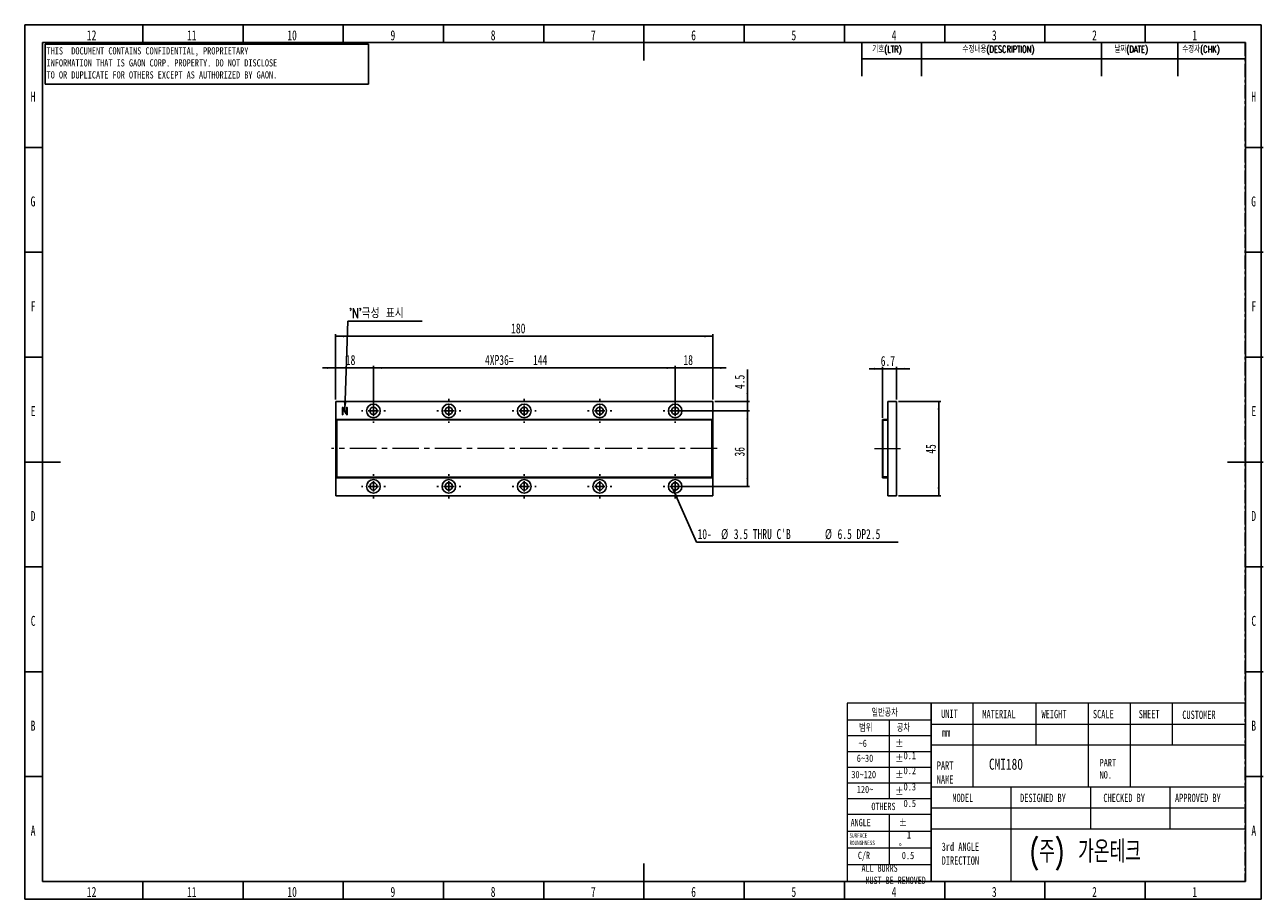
# Model space of a CAD drawing. Header units: millimetres. Extents: x 1 to 593, y 1 to 419.
import ezdxf

# ---------------------------------------------------------------- set-up
doc = ezdxf.new("R2010")
doc.units = ezdxf.units.MM
doc.linetypes.add('CENTER', pattern=[10.16, 6.35, -1.27, 1.27, -1.27])
doc.linetypes.add('CENTERX2', pattern=[20.32, 12.7, -2.54, 2.54, -2.54])
for name, color, linetype in [('CENTER_LINE', 1, 'CENTER'), ('DIM', 7, 'Continuous'), ('FORMAT', 7, 'Continuous')]:
    doc.layers.add(name, color=color, linetype=linetype)
doc.styles.add('SLDTEXTSTYLE0', font='TXT', dxfattribs={"width": 0.7})
doc.styles.add('SLDTEXTSTYLE1', font='TXT', dxfattribs={"width": 0.75})
doc.styles.add('SLDTEXTSTYLE2', font='TXT', dxfattribs={"width": 0.7, "bigfont": 'bigfont'})
doc.styles.add('SLDTEXTSTYLE3', font='TXT', dxfattribs={"width": 0.694444})
doc.dimstyles.new('SLDDIMSTYLE0', dxfattribs={"dimtxt": 5.45083, "dimasz": 4, "dimexe": 0, "dimexo": 0.0625, "dimgap": 1.362708, "dimtad": 1, "dimrnd": 1e-09, "dimzin": 12, "dimdsep": 46, "dimtxsty": 'SLDTEXTSTYLE0', "dimsah": 1, "dimcen": 0.09, "dimadec": 0, "dimazin": 3, "dimtfac": 1, "dimtmove": 0, "dimatfit": 0, "dimfxl": 0, "dimfrac": 2, "dimtolj": 1, "dimtzin": 12, "dimarcsym": 0})
doc.dimstyles.new('SLDDIMSTYLE1', dxfattribs={"dimtxt": 5.45083, "dimasz": 4, "dimexe": 0, "dimexo": 0.0625, "dimgap": 1.362708, "dimtad": 1, "dimrnd": 1e-09, "dimzin": 12, "dimdsep": 46, "dimtxsty": 'SLDTEXTSTYLE0', "dimsah": 1, "dimcen": 0.09, "dimadec": 0, "dimazin": 3, "dimtfac": 1, "dimtofl": 0, "dimtmove": 0, "dimatfit": 3, "dimfxl": 0, "dimfrac": 2, "dimtolj": 1, "dimtzin": 12, "dimarcsym": 0})
doc.dimstyles.new('SLDDIMSTYLE2', dxfattribs={"dimtxt": 0.18, "dimasz": 4, "dimexe": 0, "dimexo": 0.0625, "dimgap": 0, "dimtad": 0, "dimtih": 1, "dimtoh": 1, "dimdec": 0, "dimrnd": 1e-09, "dimzin": 0, "dimdsep": 46, "dimtxsty": 'Standard', "dimsah": 1, "dimcen": 0.09, "dimadec": 0, "dimazin": 0, "dimtfac": 4, "dimtdec": 0, "dimtofl": 0, "dimtmove": 0, "dimatfit": 3, "dimfxl": 0, "dimfrac": 2, "dimtolj": 1, "dimtzin": 0, "dimarcsym": 0})

# ---------------------------------------------------------------- blocks, each defined once
blk = doc.blocks.new('_D')
at = {"layer": 'DIM'}
for p, q in [((149.86, 254.88), (143.51, 254.88)), ((149.86, 239.88), (149.86, 255.88)), ((149.86, 254.88), (167.86, 254.88)), ((167.86, 235.38), (167.86, 255.88)), ((167.86, 254.88), (174.21, 254.88))]:
    blk.add_line(p, q, dxfattribs=at)
for points in [[(149.86, 254.88), (145.86, 255.38), (145.86, 254.38)], [(167.86, 254.88), (171.86, 254.38), (171.86, 255.38)]]:
    blk.add_solid(points, dxfattribs=at)
at = {"layer": 'DIM', "insert": (154.73, 261.02), "char_height": 4.762, "attachment_point": 1, "style": 'SLDTEXTSTYLE0'}
blk.add_mtext('18', dxfattribs=at)
blk = doc.blocks.new('_D_1')
at = {"layer": 'DIM'}
for p, q in [((149.86, 239.88), (149.86, 270.96)), ((149.86, 269.96), (329.86, 269.96)), ((329.86, 239.88), (329.86, 270.96))]:
    blk.add_line(p, q, dxfattribs=at)
for points in [[(149.86, 269.96), (153.86, 269.46), (153.86, 270.46)], [(329.86, 269.96), (325.86, 270.46), (325.86, 269.46)]]:
    blk.add_solid(points, dxfattribs=at)
at = {"layer": 'DIM', "insert": (233.61, 276.1), "char_height": 4.762, "attachment_point": 1, "style": 'SLDTEXTSTYLE0'}
blk.add_mtext('180', dxfattribs=at)
blk = doc.blocks.new('_D_2')
at = {"layer": 'DIM'}
for p, q in [((312.86, 234.38), (347.37, 234.38)), ((346.37, 234.38), (346.37, 198.38)), ((312.86, 198.38), (347.37, 198.38))]:
    blk.add_line(p, q, dxfattribs=at)
for points in [[(346.37, 234.38), (345.87, 230.38), (346.87, 230.38)], [(346.37, 198.38), (346.87, 202.38), (345.87, 202.38)]]:
    blk.add_solid(points, dxfattribs=at)
at = {"layer": 'DIM', "insert": (340.23, 212.61), "char_height": 4.762, "attachment_point": 1, "rotation": 90, "style": 'SLDTEXTSTYLE0'}
blk.add_mtext('36', dxfattribs=at)
blk = doc.blocks.new('_D_3')
at = {"layer": 'DIM'}
for p, q in [((346.37, 238.88), (346.37, 254.19)), ((330.86, 238.88), (347.37, 238.88)), ((346.37, 234.38), (346.37, 238.88)), ((312.86, 234.38), (347.37, 234.38)), ((346.37, 234.38), (346.37, 228.03))]:
    blk.add_line(p, q, dxfattribs=at)
for points in [[(346.37, 238.88), (346.87, 242.88), (345.87, 242.88)], [(346.37, 234.38), (345.87, 230.38), (346.87, 230.38)]]:
    blk.add_solid(points, dxfattribs=at)
at = {"layer": 'DIM', "insert": (340.23, 244.79), "char_height": 4.762, "attachment_point": 1, "rotation": 90, "style": 'SLDTEXTSTYLE0'}
blk.add_mtext('4.5', dxfattribs=at)
blk = doc.blocks.new('_D_4')
at = {"layer": 'DIM'}
for p, q in [((167.86, 235.38), (167.86, 255.88)), ((167.86, 254.88), (311.86, 254.88)), ((311.86, 235.38), (311.86, 255.88))]:
    blk.add_line(p, q, dxfattribs=at)
for points in [[(167.86, 254.88), (171.86, 254.38), (171.86, 255.38)], [(311.86, 254.88), (307.86, 255.38), (307.86, 254.38)]]:
    blk.add_solid(points, dxfattribs=at)
at = {"layer": 'DIM', "char_height": 4.762, "attachment_point": 1, "style": 'SLDTEXTSTYLE0'}
for s, insert in [('4XP36=', (221.14, 261.02)), ('144', (244.04, 261.02))]:
    blk.add_mtext(s, dxfattribs=dict(at, insert=insert))
blk = doc.blocks.new('_D_5')
at = {"layer": 'DIM'}
for p, q in [((311.86, 254.88), (305.51, 254.88)), ((311.86, 241.13), (311.86, 255.88)), ((311.86, 254.88), (329.86, 254.88)), ((329.86, 239.88), (329.86, 255.88)), ((329.86, 254.88), (336.21, 254.88))]:
    blk.add_line(p, q, dxfattribs=at)
for points in [[(311.86, 254.88), (307.86, 255.38), (307.86, 254.38)], [(329.86, 254.88), (333.86, 254.38), (333.86, 255.38)]]:
    blk.add_solid(points, dxfattribs=at)
at = {"layer": 'DIM', "insert": (315.83, 261.02), "char_height": 4.762, "attachment_point": 1, "style": 'SLDTEXTSTYLE0'}
blk.add_mtext('18', dxfattribs=at)
blk = doc.blocks.new('SW_NOTE_0')
at = {"layer": 'DIM', "color": 0}
blk.add_line((96.23, 0), (0, 0), dxfattribs=at)
at = {"layer": 'DIM', "color": 0, "attachment_point": 1, "style": 'SLDTEXTSTYLE0'}
for s, insert, char_height in [('10-', (0.43, 6.21), 4.762), ('%%c', (11.68, 6.21), 4.762), ("3.5 THRU C'B", (17.72, 6.21), 4.7625), ('%%c', (61.21, 6.21), 4.762), ('6.5 DP2.5', (67.24, 6.21), 4.762)]:
    blk.add_mtext(s, dxfattribs=dict(at, insert=insert, char_height=char_height))
blk = doc.blocks.new('SW_NOTE_0_1')
at = {"layer": 'DIM', "color": 0}
blk.add_line((35.43, 0), (0, 0), dxfattribs=at)
at = {"layer": 'DIM', "color": 0, "insert": (0.48, 6.23), "char_height": 4.762, "attachment_point": 1, "style": 'SLDTEXTSTYLE2'}
blk.add_mtext("'N'극성 표시", dxfattribs=at)
blk = doc.blocks.new('SW_CENTERMARKSYMBOL_0')
at = {"layer": 'DIM', "color": 0}
for p, q in [((-41, 0), (-41.75, 0)), ((-36, 0), (-38.5, 0)), ((-36, 5), (-36, 5.75)), ((-36, 0), (-36, 2.5)), ((-36, 0), (-36, -2.5)), ((-36, 0), (-33.5, 0)), ((-31, 0), (-30.25, 0)), ((-5, 0), (-5.75, 0)), ((0, 0), (-2.5, 0)), ((0, 5), (0, 5.75)), ((0, 0), (0, 2.5)), ((0, 0), (0, -2.5)), ((0, 0), (2.5, 0)), ((5, 0), (5.75, 0)), ((31, 0), (30.25, 0)), ((36, 0), (33.5, 0)), ((36, 5), (36, 5.75)), ((36, 0), (36, 2.5)), ((36, 0), (36, -2.5)), ((36, 0), (38.5, 0)), ((41, 0), (41.75, 0)), ((67, 0), (66.25, 0)), ((72, 0), (69.5, 0)), ((72, 5), (72, 5.75)), ((72, 0), (72, 2.5)), ((72, 0), (72, -2.5)), ((72, 0), (74.5, 0)), ((77, 0), (77.75, 0)), ((103, 0), (102.25, 0)), ((108, 0), (105.5, 0)), ((108, 5), (108, 5.75)), ((108, 0), (108, 2.5)), ((108, 0), (108, -2.5)), ((108, 0), (110.5, 0)), ((113, 0), (113.75, 0)), ((-36, -5), (-36, -5.75)), ((0, -5), (0, -5.75)), ((36, -5), (36, -5.75)), ((72, -5), (72, -5.75)), ((108, -5), (108, -5.75))]:
    blk.add_line(p, q, dxfattribs=at)
blk = doc.blocks.new('SW_CENTERMARKSYMBOL_1')
at = {"layer": 'DIM', "color": 0}
for p, q in [((-41, 0), (-41.75, 0)), ((-36, 0), (-38.5, 0)), ((-36, 5), (-36, 5.75)), ((-36, 0), (-36, 2.5)), ((-36, 0), (-36, -2.5)), ((-36, 0), (-33.5, 0)), ((-31, 0), (-30.25, 0)), ((-5, 0), (-5.75, 0)), ((0, 0), (-2.5, 0)), ((0, 5), (0, 5.75)), ((0, 0), (0, 2.5)), ((0, 0), (0, -2.5)), ((0, 0), (2.5, 0)), ((5, 0), (5.75, 0)), ((31, 0), (30.25, 0)), ((36, 0), (33.5, 0)), ((36, 5), (36, 5.75)), ((36, 0), (36, 2.5)), ((36, 0), (36, -2.5)), ((36, 0), (38.5, 0)), ((41, 0), (41.75, 0)), ((67, 0), (66.25, 0)), ((72, 0), (69.5, 0)), ((72, 5), (72, 5.75)), ((72, 0), (72, 2.5)), ((72, 0), (72, -2.5)), ((72, 0), (74.5, 0)), ((77, 0), (77.75, 0)), ((103, 0), (102.25, 0)), ((108, 0), (105.5, 0)), ((108, 5), (108, 5.75)), ((108, 0), (108, 2.5)), ((108, 0), (108, -2.5)), ((108, 0), (110.5, 0)), ((113, 0), (113.75, 0)), ((-36, -5), (-36, -5.75)), ((0, -5), (0, -5.75)), ((36, -5), (36, -5.75)), ((72, -5), (72, -5.75)), ((108, -5), (108, -5.75))]:
    blk.add_line(p, q, dxfattribs=at)
blk = doc.blocks.new('_D_6')
at = {"layer": 'DIM'}
for p, q in [((410.74, 254.44), (404.39, 254.44)), ((410.74, 231.03), (410.74, 255.44)), ((417.44, 254.44), (410.74, 254.44)), ((417.44, 239.88), (417.44, 255.44)), ((417.44, 254.44), (423.79, 254.44))]:
    blk.add_line(p, q, dxfattribs=at)
for points in [[(410.74, 254.44), (406.74, 254.94), (406.74, 253.94)], [(417.44, 254.44), (421.44, 253.94), (421.44, 254.94)]]:
    blk.add_solid(points, dxfattribs=at)
at = {"layer": 'DIM', "insert": (409.98, 260.58), "char_height": 4.762, "attachment_point": 1, "style": 'SLDTEXTSTYLE0'}
blk.add_mtext('6.7', dxfattribs=at)
blk = doc.blocks.new('_D_7')
at = {"layer": 'DIM'}
for p, q in [((418.44, 238.88), (438.64, 238.88)), ((437.64, 193.88), (437.64, 238.88)), ((418.44, 193.88), (438.64, 193.88))]:
    blk.add_line(p, q, dxfattribs=at)
for points in [[(437.64, 238.88), (437.14, 234.88), (438.14, 234.88)], [(437.64, 193.88), (438.14, 197.88), (437.14, 197.88)]]:
    blk.add_solid(points, dxfattribs=at)
at = {"layer": 'DIM', "insert": (431.5, 213.94), "char_height": 4.762, "attachment_point": 1, "rotation": 90, "style": 'SLDTEXTSTYLE0'}
blk.add_mtext('45', dxfattribs=at)

msp = doc.modelspace()

# ---------------------------------------------------------------- linework, layer by layer
at = {"color": 7, "linetype": 'Continuous', "lineweight": 25}
for p, q in [((57.833, 410), (57.833, 418.5)), ((105.667, 410), (105.667, 418.5)), ((153.5, 410), (153.5, 418.5)), ((201.333, 410), (201.333, 418.5)), ((249.167, 410), (249.167, 418.5)), ((297, 418.501), (297, 401.499)), ((344.833, 410), (344.833, 418.5)), ((392.667, 410), (392.667, 418.5)), ((440.5, 410), (440.5, 418.5)), ((488.333, 410), (488.333, 418.5)), ((536.167, 410), (536.167, 418.5)), ((10, 10), (10, 410)), ((10, 410), (584, 410)), ((584, 410), (584, 10)), ((10, 360), (1.5, 360)), ((584, 360), (592.5, 360)), ((10, 310), (1.5, 310)), ((584, 310), (592.5, 310)), ((10, 260), (1.5, 260)), ((584, 260), (592.5, 260)), ((149.865, 238.881), (149.865, 193.881)), ((329.865, 238.881), (149.865, 238.881)), ((329.865, 193.881), (329.865, 238.881)), ((413.438, 193.881), (413.438, 238.881)), ((413.438, 238.881), (417.438, 238.881)), ((417.438, 193.881), (417.438, 238.881)), ((153.047, 235.863), (153.047, 232.708)), ((153.35, 232.695), (153.35, 235.525)), ((153.35, 235.525), (154.862, 232.977)), ((153.566, 235.721), (153.406, 235.948)), ((155.121, 233.059), (153.566, 235.721)), ((154.862, 232.977), (155.12, 232.604)), ((155.121, 235.921), (155.121, 233.059)), ((155.424, 232.731), (155.424, 235.921)), ((329.365, 230.331), (150.365, 230.331)), ((150.365, 230.331), (150.365, 230.031)), ((329.365, 230.031), (150.365, 230.031)), ((150.365, 230.031), (150.365, 202.731)), ((329.365, 230.331), (329.365, 230.031)), ((329.365, 230.031), (329.365, 202.731)), ((410.938, 230.031), (410.738, 230.031)), ((410.738, 230.031), (410.738, 202.731)), ((410.938, 230.031), (410.938, 202.731)), ((410.938, 229.881), (413.438, 229.881)), ((411.038, 230.331), (411.038, 230.131)), ((413.138, 230.331), (411.038, 230.331)), ((413.138, 230.131), (411.038, 230.131)), ((413.138, 230.131), (413.138, 230.331)), ((1.499, 210), (18.501, 210)), ((592.501, 210), (575.499, 210)), ((329.365, 202.731), (150.365, 202.731)), ((150.365, 202.731), (150.365, 202.431)), ((329.365, 202.431), (150.365, 202.431)), ((329.365, 202.731), (329.365, 202.431)), ((410.738, 202.731), (410.938, 202.731)), ((410.938, 202.881), (413.438, 202.881)), ((411.038, 202.631), (411.038, 202.431)), ((411.038, 202.631), (413.138, 202.631)), ((411.038, 202.431), (413.138, 202.431)), ((413.138, 202.431), (413.138, 202.631)), ((149.865, 193.881), (329.865, 193.881)), ((413.438, 193.881), (417.438, 193.881)), ((10, 160), (1.5, 160)), ((584, 160), (592.5, 160)), ((10, 110), (1.5, 110)), ((584, 110), (592.5, 110)), ((10, 60), (1.5, 60)), ((584, 60), (592.5, 60)), ((297, 1.499), (297, 18.501)), ((584, 10), (10, 10)), ((57.833, 10), (57.833, 1.5)), ((105.667, 10), (105.667, 1.5)), ((153.5, 10), (153.5, 1.5)), ((201.333, 10), (201.333, 1.5)), ((249.167, 10), (249.167, 1.5)), ((344.833, 10), (344.833, 1.5)), ((392.667, 10), (392.667, 1.5)), ((440.5, 10), (440.5, 1.5)), ((488.333, 10), (488.333, 1.5)), ((536.167, 10), (536.167, 1.5))]:
    msp.add_line(p, q, dxfattribs=at)
at = {"color": 7, "linetype": 'Continuous', "lineweight": 18}
for p, q in [((434, 95), (394, 95)), ((394, 95), (394, 10)), ((583.884, 95), (434, 95)), ((434, 95), (434, 10)), ((434, 10), (434, 95)), ((454, 95), (454, 75)), ((484, 95), (484, 75)), ((509, 95), (509, 75)), ((529, 95), (529, 75)), ((549, 95), (549, 75)), ((583.884, 95), (583.884, 10)), ((394, 87), (434, 87)), ((414, 87), (414, 49.5)), ((434, 85), (583.972, 85)), ((394, 79.5), (434, 79.5)), ((394, 72), (434, 72)), ((583.972, 75), (434, 75)), ((454, 75), (454, 55)), ((509, 75), (509, 55)), ((529, 75), (529, 55)), ((394, 64.5), (434, 64.5)), ((394, 57), (434, 57)), ((584, 55), (434, 55)), ((472, 55), (472, 45)), ((510, 55), (510, 45)), ((548, 55), (548, 45)), ((394, 49.5), (434, 49.5)), ((394, 42), (434, 42)), ((414, 42), (414, 18)), ((434, 45), (583.884, 45)), ((472, 45), (472, 10)), ((510, 45), (510, 35)), ((548, 45), (548, 35)), ((394, 34), (434, 34)), ((434, 35), (583.884, 35)), ((394, 26), (434, 26)), ((394, 18), (434, 18)), ((394, 10), (434, 10)), ((583.884, 10), (434, 10))]:
    msp.add_line(p, q, dxfattribs=at)
at = {"color": 7, "linetype": 'Continuous', "lineweight": 25}
for centre, radius in [((167.865, 234.381), 3.25), ((203.865, 234.381), 3.25), ((239.865, 234.381), 3.25), ((275.865, 234.381), 3.25), ((311.865, 234.381), 3.25), ((167.865, 234.381), 1.75), ((203.865, 234.381), 1.75), ((239.865, 234.381), 1.75), ((275.865, 234.381), 1.75), ((311.865, 234.381), 1.75), ((167.865, 198.381), 3.25), ((203.865, 198.381), 3.25), ((239.865, 198.381), 3.25), ((275.865, 198.381), 3.25), ((311.865, 198.381), 3.25), ((167.865, 198.381), 1.75), ((203.865, 198.381), 1.75), ((239.865, 198.381), 1.75), ((275.865, 198.381), 1.75), ((311.865, 198.381), 1.75)]:
    msp.add_circle(centre, radius, dxfattribs=at)
for centre, radius, start, end in [((411.038, 230.031), 0.3, 90, 180), ((411.038, 230.031), 0.1, 90, 180), ((411.038, 202.731), 0.3, 180, 270), ((411.038, 202.731), 0.1, 180, 270)]:
    msp.add_arc(centre, radius, start, end, dxfattribs=at)
for points, knots in [([(153.188, 236.044), (153.165, 236.038), (153.119, 236.027), (153.055, 235.963), (153.05, 235.901), (153.047, 235.863)], [0, 0, 0, 0, 0.2810917, 0.5607013, 1, 1, 1, 1]), ([(153.047, 232.708), (153.049, 232.683), (153.052, 232.639), (153.078, 232.605), (153.09, 232.589)], [0, 0, 0, 0, 0.5599978, 1, 1, 1, 1]), ([(153.09, 232.589), (153.108, 232.576), (153.139, 232.552), (153.178, 232.547), (153.196, 232.544)], [0, 0, 0, 0, 0.5590881, 1, 1, 1, 1]), ([(153.406, 235.948), (153.391, 235.967), (153.362, 236.004), (153.287, 236.047), (153.226, 236.045), (153.188, 236.044)], [0, 0, 0, 0, 0.2805767, 0.5611951, 1, 1, 1, 1]), ([(153.196, 232.544), (153.217, 232.545), (153.254, 232.547), (153.287, 232.564), (153.302, 232.572)], [0, 0, 0, 0, 0.5593131, 1, 1, 1, 1]), ([(153.302, 232.572), (153.318, 232.592), (153.346, 232.629), (153.348, 232.675), (153.35, 232.695)], [0, 0, 0, 0, 0.5589088, 1, 1, 1, 1]), ([(155.12, 232.604), (155.132, 232.589), (155.156, 232.56), (155.222, 232.535), (155.27, 232.541), (155.299, 232.544)], [0, 0, 0, 0, 0.2798111, 0.560678, 1, 1, 1, 1]), ([(155.164, 236.017), (155.15, 236.002), (155.125, 235.974), (155.122, 235.938), (155.121, 235.921)], [0, 0, 0, 0, 0.5587208, 1, 1, 1, 1]), ([(155.27, 236.044), (155.249, 236.043), (155.212, 236.041), (155.179, 236.025), (155.164, 236.017)], [0, 0, 0, 0, 0.55934189, 1, 1, 1, 1]), ([(155.376, 236.012), (155.357, 236.023), (155.324, 236.042), (155.286, 236.043), (155.27, 236.044)], [0, 0, 0, 0, 0.5579699, 1, 1, 1, 1]), ([(155.299, 232.544), (155.321, 232.552), (155.365, 232.567), (155.417, 232.636), (155.421, 232.695), (155.424, 232.731)], [0, 0, 0, 0, 0.28054479, 0.56040639, 1, 1, 1, 1]), ([(155.424, 235.921), (155.421, 235.942), (155.417, 235.979), (155.388, 236.002), (155.376, 236.012)], [0, 0, 0, 0, 0.5589026, 1, 1, 1, 1])]:
    msp.add_open_spline(points, degree=3, knots=knots, dxfattribs=at)
at = {"layer": 'CENTER_LINE'}
for p, q in [((13.577, 410), (583.884, 410)), ((583.884, 410), (583.884, 10)), ((13.577, 10), (583.884, 10))]:
    msp.add_line(p, q, dxfattribs=at)
at = {"layer": 'DIM'}
for p, q in [((11.158, 409.296), (165.544, 409.296)), ((11.158, 409.296), (11.158, 390.12)), ((165.544, 409.296), (165.544, 390.12)), ((400.884, 410), (400.884, 393.95)), ((429.384, 410), (429.384, 393.95)), ((515.322, 409.905), (515.322, 393.95)), ((551.78, 410), (551.78, 393.95)), ((400.884, 402.2), (583.884, 402.2)), ((11.158, 390.12), (165.544, 390.12))]:
    msp.add_line(p, q, dxfattribs=at)
at = {"layer": 'DIM', "linetype": 'CENTERX2', "lineweight": 18}
for p, q in [((331.865, 216.381), (147.865, 216.381)), ((406.946, 216.381), (419.438, 216.381))]:
    msp.add_line(p, q, dxfattribs=at)
at = {"layer": 'FORMAT'}
for p, q in [((1.5, 418.5), (591.5, 418.5)), ((1.5, 418.5), (1.5, 1.5)), ((591.5, 418.5), (591.5, 1.5)), ((1.5, 1.5), (591.5, 1.5))]:
    msp.add_line(p, q, dxfattribs=at)

# ---------------------------------------------------------------- block references
at = {"layer": 'DIM'}
for name, p in [('SW_NOTE_0_1', (155.735, 277.142)), ('SW_CENTERMARKSYMBOL_0', (203.865, 234.381)), ('SW_CENTERMARKSYMBOL_1', (203.865, 198.381)), ('SW_NOTE_0', (322.125, 171.797))]:
    msp.add_blockref(name, p, dxfattribs=at)

# ---------------------------------------------------------------- texts
at = {"color": 7, "linetype": 'Continuous', "lineweight": 0}
for s, insert, char_height, attachment_point, style in [('12', (33.4, 415.879), 4.7625, 2, 'SLDTEXTSTYLE0'), ('11', (81.233, 415.879), 4.7625, 2, 'SLDTEXTSTYLE0'), ('10', (129.066, 415.879), 4.7625, 2, 'SLDTEXTSTYLE0'), ('9', (177.158, 415.879), 4.762, 2, 'SLDTEXTSTYLE0'), ('8', (224.991, 415.879), 4.762, 2, 'SLDTEXTSTYLE0'), ('7', (272.825, 415.879), 4.762, 2, 'SLDTEXTSTYLE0'), ('6', (320.658, 415.879), 4.762, 2, 'SLDTEXTSTYLE0'), ('5', (368.491, 415.879), 4.762, 2, 'SLDTEXTSTYLE0'), ('4', (416.325, 415.879), 4.762, 2, 'SLDTEXTSTYLE0'), ('3', (464.158, 415.879), 4.762, 2, 'SLDTEXTSTYLE0'), ('2', (511.991, 415.879), 4.762, 2, 'SLDTEXTSTYLE0'), ('1', (559.825, 415.879), 4.762, 2, 'SLDTEXTSTYLE0'), ('H', (5.44, 386.629), 4.762, 2, 'SLDTEXTSTYLE0'), ('H', (587.94, 386.629), 4.762, 2, 'SLDTEXTSTYLE0'), ('G', (5.391, 336.629), 4.762, 2, 'SLDTEXTSTYLE0'), ('G', (587.891, 336.629), 4.762, 2, 'SLDTEXTSTYLE0'), ('F', (5.495, 286.629), 4.762, 2, 'SLDTEXTSTYLE0'), ('F', (587.995, 286.629), 4.762, 2, 'SLDTEXTSTYLE0'), ('E', (5.477, 236.629), 4.762, 2, 'SLDTEXTSTYLE0'), ('E', (587.977, 236.629), 4.762, 2, 'SLDTEXTSTYLE0'), ('D', (5.466, 186.629), 4.762, 2, 'SLDTEXTSTYLE0'), ('D', (587.966, 186.629), 4.762, 2, 'SLDTEXTSTYLE0'), ('C', (5.479, 136.629), 4.762, 2, 'SLDTEXTSTYLE0'), ('C', (587.979, 136.629), 4.762, 2, 'SLDTEXTSTYLE0'), ('일반공차', (405.526, 92.147), 3.5, 1, 'SLDTEXTSTYLE2'), ('UNIT', (438.791, 91.959), 3.9687, 1, 'SLDTEXTSTYLE0'), ('MATERIAL', (458.46, 91.77), 3.9687, 1, 'SLDTEXTSTYLE0'), ('WEIGHT', (486.7, 91.77), 3.9687, 1, 'SLDTEXTSTYLE0'), ('SCALE', (511.232, 91.77), 3.9687, 1, 'SLDTEXTSTYLE0'), ('SHEET', (533.106, 91.77), 3.9687, 1, 'SLDTEXTSTYLE0'), ('CUSTOMER', (553.885, 91.445), 3.9687, 1, 'SLDTEXTSTYLE0'), ('B', (5.463, 86.629), 4.762, 2, 'SLDTEXTSTYLE0'), ('범위', (399.674, 84.895), 3.5, 1, 'SLDTEXTSTYLE2'), ('공차', (417.635, 84.895), 3.5, 1, 'SLDTEXTSTYLE2'), ('B', (587.963, 86.629), 4.762, 2, 'SLDTEXTSTYLE0'), ('~6', (399.413, 77.596), 3.5, 1, 'SLDTEXTSTYLE1'), ('%%p^J  0.1', (416.897, 77.596), 3.5, 1, 'SLDTEXTSTYLE3'), ('mm', (439.192, 83.016), 3.9687, 1, 'SLDTEXTSTYLE0'), ('6~30', (398.542, 70.458), 3.5, 1, 'SLDTEXTSTYLE1'), ('%%p^J  0.2', (416.897, 70.458), 3.5, 1, 'SLDTEXTSTYLE3'), ('PART^JNAME', (436.721, 67.208), 3.9687, 1, 'SLDTEXTSTYLE0'), ('CMI180', (461.621, 68.543), 5.2917, 1, 'SLDTEXTSTYLE1'), ('PART^JNO.', (514.421, 68.37), 3.5, 1, 'SLDTEXTSTYLE1'), ('30~120', (395.956, 62.706), 3.5, 1, 'SLDTEXTSTYLE1'), ('%%p^J  0.3', (416.897, 62.706), 3.5, 1, 'SLDTEXTSTYLE3'), ('120~', (398.542, 55.608), 3.5, 1, 'SLDTEXTSTYLE1'), ('%%p^J  0.5', (416.897, 54.789), 3.5, 1, 'SLDTEXTSTYLE3'), ('OTHERS', (405.526, 47.497), 3.5, 1, 'SLDTEXTSTYLE0'), ('MODEL', (444.168, 51.802), 3.9687, 1, 'SLDTEXTSTYLE0'), ('DESIGNED BY', (476.478, 51.802), 3.96875, 1, 'SLDTEXTSTYLE0'), ('CHECKED BY', (516.218, 51.802), 3.9687, 1, 'SLDTEXTSTYLE0'), ('APPROVED BY', (550.382, 51.802), 3.96875, 1, 'SLDTEXTSTYLE0'), ('A', (5.485, 36.629), 4.762, 2, 'SLDTEXTSTYLE0'), ('ANGLE', (395.605, 39.807), 3.5, 1, 'SLDTEXTSTYLE0'), ('%%p^J  1^J%%d', (418.553, 39.781), 3.5, 1, 'SLDTEXTSTYLE1'), ('A', (587.985, 36.629), 4.762, 2, 'SLDTEXTSTYLE0'), ('SURFACE^JROUNGHNESS', (395.072, 32.954), 2.11667, 1, 'SLDTEXTSTYLE0'), ('(주) 가온테크', (481.188, 29.519), 10.5833, 1, 'SLDTEXTSTYLE2'), ('C/R', (399.086, 24.136), 3.5, 1, 'SLDTEXTSTYLE0'), ('0.5', (420.035, 24.111), 3.5, 1, 'SLDTEXTSTYLE1'), ('3rd ANGLE^JDIRECTION', (439.047, 28.534), 3.96875, 1, 'SLDTEXTSTYLE0'), ('ALL BURRS^J MUST BE REMOVED', (400.802, 18.082), 3.5, 1, 'SLDTEXTSTYLE0'), ('12', (33.4, 7.379), 4.7625, 2, 'SLDTEXTSTYLE0'), ('11', (81.233, 7.379), 4.7625, 2, 'SLDTEXTSTYLE0'), ('10', (129.066, 7.379), 4.7625, 2, 'SLDTEXTSTYLE0'), ('9', (177.158, 7.379), 4.762, 2, 'SLDTEXTSTYLE0'), ('8', (224.991, 7.379), 4.762, 2, 'SLDTEXTSTYLE0'), ('7', (272.825, 7.379), 4.762, 2, 'SLDTEXTSTYLE0'), ('6', (320.658, 7.379), 4.762, 2, 'SLDTEXTSTYLE0'), ('5', (368.491, 7.379), 4.762, 2, 'SLDTEXTSTYLE0'), ('4', (416.325, 7.379), 4.762, 2, 'SLDTEXTSTYLE0'), ('3', (464.158, 7.379), 4.762, 2, 'SLDTEXTSTYLE0'), ('2', (511.991, 7.379), 4.762, 2, 'SLDTEXTSTYLE0'), ('1', (559.825, 7.379), 4.762, 2, 'SLDTEXTSTYLE0')]:
    msp.add_mtext(s, dxfattribs=dict(at, insert=insert, char_height=char_height, attachment_point=attachment_point, style=style))
at = {"layer": 'DIM', "attachment_point": 1}
for s, insert, char_height, style in [('THIS  DOCUMENT CONTAINS CONFIDENTIAL, PROPRIETARY ^JINFORMATION THAT IS GAON CORP. PROPERTY. DO NOT DISCLOSE ^JTO OR DUPLICATE FOR OTHERS EXCEPT AS AUTHORIZED BY GAON.', (11.906, 407.791), 3.439583, 'SLDTEXTSTYLE0'), ('기호(LTR)', (405.92, 408.389), 3.175, 'SLDTEXTSTYLE2'), ('수정내용(DESCRIPTION)', (448.986, 408.389), 3.175, 'SLDTEXTSTYLE2'), ('날짜(DATE)', (521.483, 408.389), 3.175, 'SLDTEXTSTYLE2'), ('수정자(CHK)', (553.826, 408.389), 3.175, 'SLDTEXTSTYLE2')]:
    msp.add_mtext(s, dxfattribs=dict(at, insert=insert, char_height=char_height, style=style))

# ---------------------------------------------------------------- dimensions: what is measured, and where the dimension line sits
at = {"layer": 'DIM'}
for base, p1, p2, dimstyle, picture, middle in [((329.865, 269.962), (149.865, 238.881), (329.865, 238.881), 'SLDDIMSTYLE1', '_D_1', (239.076, 269.962)), ((167.865, 254.881), (149.865, 238.881), (167.865, 234.381), 'SLDDIMSTYLE0', '_D', (158.372, 254.881)), ((329.865, 254.881), (311.865, 240.131), (329.865, 238.881), 'SLDDIMSTYLE0', '_D_5', (319.471, 254.881))]:
    dim = msp.add_linear_dim(base=base, p1=p1, p2=p2, dimstyle=dimstyle, dxfattribs=at)
    dim.commit()
    dim.dimension.update_dxf_attribs({"geometry": picture, "text_midpoint": middle, "dimtype": 160})
dim = msp.add_linear_dim(base=(311.865, 254.881), p1=(167.865, 234.381), p2=(311.865, 234.381), text='4XP36=<>', dimstyle='SLDDIMSTYLE1', dxfattribs=at)
dim.commit()
dim.dimension.update_dxf_attribs({"geometry": '_D_4', "text_midpoint": (238.051, 254.881), "dimtype": 160})
for base, p1, p2, angle, dimstyle, picture, middle in [((410.738, 254.436), (417.438, 238.881), (410.738, 230.031), 0, 'SLDDIMSTYLE0', '_D_6', (414.683, 254.436)), ((346.366, 238.881), (311.865, 234.381), (329.865, 238.881), 90, 'SLDDIMSTYLE0', '_D_3', (346.366, 249.492)), ((437.642, 238.881), (417.438, 193.881), (417.438, 238.881), 90, 'SLDDIMSTYLE1', '_D_7', (437.642, 217.579)), ((346.366, 198.381), (311.865, 234.381), (311.865, 198.381), 90, 'SLDDIMSTYLE1', '_D_2', (346.366, 216.251))]:
    dim = msp.add_linear_dim(base=base, p1=p1, p2=p2, angle=angle, dimstyle=dimstyle, dxfattribs=at)
    dim.commit()
    dim.dimension.update_dxf_attribs({"geometry": picture, "text_midpoint": middle, "dimtype": 160})

# ---------------------------------------------------------------- leaders
for points in [[(154.23, 234.584), (155.735, 277.142)], [(310.993, 196.863), (322.125, 171.797)]]:
    msp.add_leader(points, dimstyle='SLDDIMSTYLE2', dxfattribs=at)

doc.saveas('drawing.dxf')
